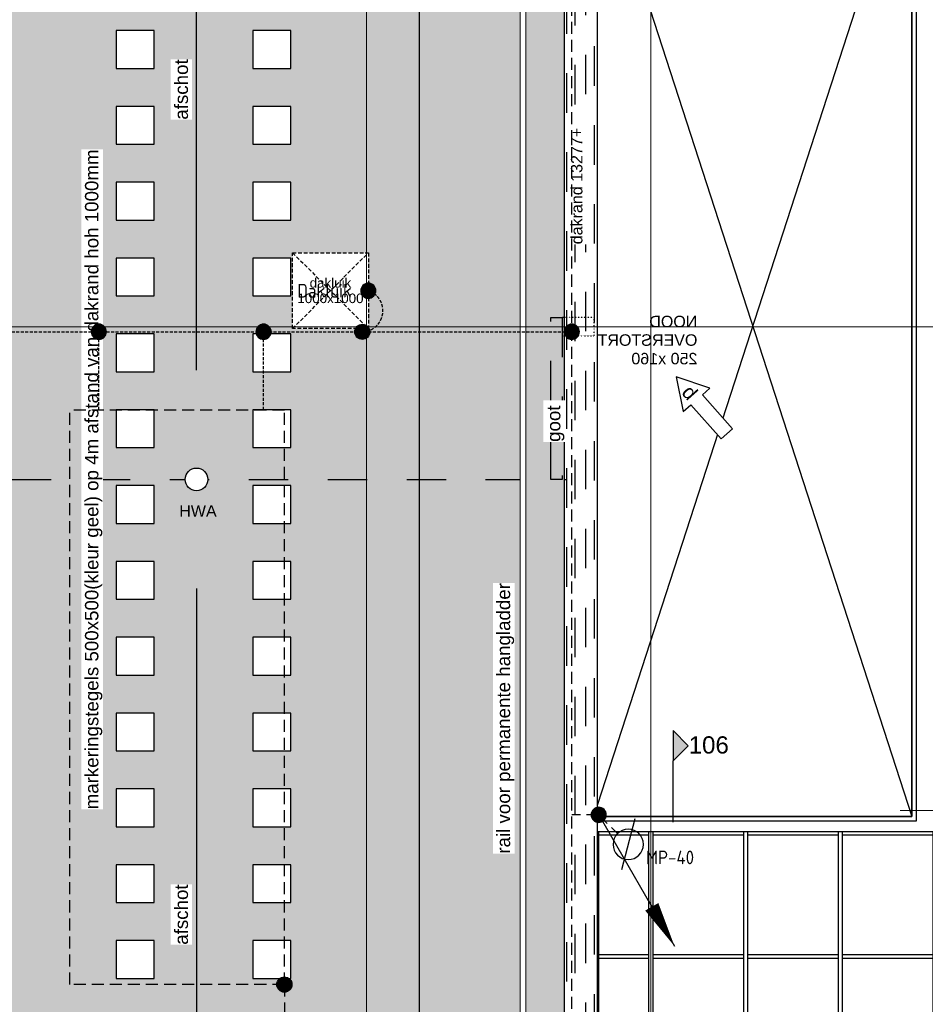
# Model space of a CAD drawing. Extents: x -38005 to 156061, y -31182 to 68140.
# Tile 18 of 48: x 12313 to 24256, y 26869 to 39853. Entities that reach past the tile are written whole.
import ezdxf
from ezdxf.enums import TextEntityAlignment as Align

# ---------------------------------------------------------------- set-up
doc = ezdxf.new("R2010")
doc.units = 0
doc.header["$LTSCALE"] = 50
doc.set_wipeout_variables(frame=1)
for name, pattern in [('HIDDEN2', [4.7625, 3.175, -1.5875]), ('STYLE_01', [0.41664, 0.20828, -0.20836]), ('STYLE_11', [5, 3.888855, -0.416718, 0.277786, -0.416641]), ('STYLE_12', [1.476378, 0.984252, -0.492126]), ('STYLE_13', [0.196838, 0.039368, -0.157471])]:
    doc.linetypes.add(name, pattern=pattern)
doc.layers.get('0').update_dxf_attribs({"linetype": 'CONTINUOUS'})
for name, color, linetype in [('AB$1A---_ATTRIB035', 8, 'CONTINUOUS'), ('AB$1A---_ATTRIB100', 8, 'CONTINUOUS'), ('AL$1A---_ALGEMEEN', 8, 'CONTINUOUS'), ('AM$1A---_ARCERING', 8, 'CONTINUOUS'), ('AT$1A---_TEKST035', 8, 'CONTINUOUS'), ('AT$1A---_TEKST100', 8, 'CONTINUOUS'), ('BOUWKUNDIG', 8, 'CONTINUOUS'), ('EL6121--', 3, 'CONTINUOUS')]:
    doc.layers.add(name, color=color, linetype=linetype)
doc.layers.add('stramienen', color=1, linetype='CONTINUOUS', lineweight=15)
doc.styles.add('Arial', font='ARIAL.TTF')
doc.styles.add('BURO-018', font='ISO.shx', dxfattribs={"height": 90})
doc.styles.add('Helvetica', font='txt')
doc.styles.add('ISO18', font='iso', dxfattribs={"height": 180})
doc.styles.get("Standard").update_dxf_attribs({"font": 'ISOCP'})

# ---------------------------------------------------------------- blocks, each defined once
blk = doc.blocks.new('E00169')
at = {"color": 0, "linetype": 'Continuous'}
blk.add_line((0, 0), (-5, -8.66), dxfattribs=at)
at = {"color": 0, "const_width": 0.5}
blk.add_lwpolyline([(-0.25, 0, 1), (0.25, 0, 1)], format="xyb", close=True, dxfattribs=at)
at = {"color": 0, "linetype": 'Continuous'}
blk.add_lwpolyline([(-5, -8.66, 0, 1, 0), (-3.5, -6.062, 1, 1, 0)], format="xyseb", dxfattribs=at)
blk.add_circle((0, 0), 0.5, dxfattribs=at)
blk = doc.blocks.new('Group-3')
at = {"layer": 'AL$1A---_ALGEMEEN', "color": 0}
for p, q in [((-36501, 865), (-32311, 13785)), ((-36501, 13785), (-32311, 865))]:
    blk.add_line(p, q, dxfattribs=at)
blk.add_lwpolyline([(-36501, 13785), (-32311, 13785), (-32311, 865), (-36501, 865)], close=True, dxfattribs=at)
blk = doc.blocks.new('drsnd pijl')
at = {"layer": 'AM$1A---_ARCERING', "linetype": 'Continuous', "lineweight": 0}
blk.add_hatch(color=256, dxfattribs=at).paths.add_polyline_path([(1005, 442), (200, 442), (0, 242), (-200, 442), (200, 442)])
at = {"layer": 'AL$1A---_ALGEMEEN', "color": 0}
blk.add_lwpolyline([(1005, 442), (200, 442), (0, 242), (-200, 442), (200, 442)], dxfattribs=at)
at = {"layer": 'AL$1A---_ALGEMEEN', "color": 0, "style": 'Arial'}
blk.add_attdef('peil', text='', height=227, rotation=90, dxfattribs=at).set_placement((170, -290), align=Align.BOTTOM_LEFT)
at = {"layer": 'AL$1A---_ALGEMEEN', "color": 0, "flags": 1}
blk.add_attdef('onderdeel', (-200, -700), '', height=227, dxfattribs=at)
blk = doc.blocks.new('Group-10')
at = {"layer": 'AL$1A---_ALGEMEEN', "color": 0}
for points in [[(-36491, 670), (-28180, 670), (-28180, 620), (-36491, 620)], [(-36491, -955), (-28180, -955), (-28180, -1005), (-36491, -1005)], [(-36491, -2580), (-28180, -2580), (-28180, -2630), (-36491, -2630)]]:
    blk.add_lwpolyline(points, close=True, dxfattribs=at)
at = {"color": 0}
for points in [[(-36491, 670), (-36441, 670), (-36441, -2630), (-36491, -2630)], [(-35776, 670), (-35726, 670), (-35726, -2630), (-35776, -2630)], [(-34526, 670), (-34476, 670), (-34476, -2630), (-34526, -2630)], [(-33276, 670), (-33226, 670), (-33226, -2630), (-33276, -2630)], [(-32026, 670), (-31976, 670), (-31976, -2630), (-32026, -2630)], [(-30776, 670), (-30726, 670), (-30726, -2630), (-30776, -2630)], [(-29526, 670), (-29476, 670), (-29476, -2630), (-29526, -2630)], [(-28230, 670), (-28180, 670), (-28180, -2630), (-28230, -2630)]]:
    blk.add_wipeout(points, dxfattribs=at).dxf.layer = 'AL$1A---_ALGEMEEN'
at = {"layer": 'AL$1A---_ALGEMEEN', "color": 0}
for points in [[(-36491, 670), (-36441, 670), (-36441, -2630), (-36491, -2630)], [(-35776, 670), (-35726, 670), (-35726, -2630), (-35776, -2630)], [(-34526, 670), (-34476, 670), (-34476, -2630), (-34526, -2630)], [(-33276, 670), (-33226, 670), (-33226, -2630), (-33276, -2630)], [(-32026, 670), (-31976, 670), (-31976, -2630), (-32026, -2630)], [(-30776, 670), (-30726, 670), (-30726, -2630), (-30776, -2630)], [(-29526, 670), (-29476, 670), (-29476, -2630), (-29526, -2630)], [(-28230, 670), (-28180, 670), (-28180, -2630), (-28230, -2630)]]:
    blk.add_lwpolyline(points, close=True, dxfattribs=at)
blk = doc.blocks.new('Group-11')
at = {"layer": 'AL$1A---_ALGEMEEN', "color": 0, "linetype": 'STYLE_01'}
blk.add_lwpolyline([(-36501, 17325), (17499, 17325), (17499, -2675), (-36501, -2675)], close=True, dxfattribs=at)
at = {"layer": 'AL$1A---_ALGEMEEN', "color": 0}
blk.add_lwpolyline([(-32311, 865), (-32311, 13785), (-36501, 13785), (-36501, 13845), (-32251, 13845), (-32251, 13785), (-32251, 805), (-36501, 805), (-36501, 865)], close=True, dxfattribs=at)
blk.add_blockref('Group-3', (0, 0), dxfattribs=at)
ref = blk.add_blockref('drsnd pijl', (-35015, 1798), dxfattribs=dict(at, xscale=-1, rotation=89.99902819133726))
ref.add_attrib('peil', '106', dxfattribs={"layer": 'AB$1A---_ATTRIB100', "height": 227.3, "rotation": 359.999, "style": 'Arial'}).set_placement((-35252, 1628), align=Align.BOTTOM_LEFT)
blk.add_blockref('Group-10', (0, 0), dxfattribs=at)
blk = doc.blocks.new('noodoverstort 420')
at = {"layer": 'AL$1A---_ALGEMEEN', "color": 0, "linetype": 'STYLE_13'}
blk.add_lwpolyline([(-400, 120), (20, 120), (20, -120), (-400, -120)], close=True, dxfattribs=at)
at = {"layer": 'AT$1A---_TEKST100', "insert": (-1763, 144), "char_height": 151.52, "attachment_point": 1, "line_spacing_factor": 0.967741, "style": 'Arial'}
blk.add_mtext('{\\C256;\\lNOOD\\POVERSTORT\\P250 x160}', dxfattribs=at)
blk = doc.blocks.new('Group-21')
at = {"color": 0, "linetype": 'STYLE_12'}
blk.add_wipeout([(-40476, 8300), (-39476, 8300), (-39476, 7300), (-40476, 7300)], dxfattribs=at).dxf.layer = 'AL$1A---_ALGEMEEN'
at = {"layer": 'AL$1A---_ALGEMEEN', "color": 0, "linetype": 'STYLE_12'}
for p, q in [((-40476, 8300), (-39476, 7300)), ((-40476, 7300), (-39476, 8300))]:
    blk.add_line(p, q, dxfattribs=at)
blk.add_lwpolyline([(-40476, 8300), (-39476, 8300), (-39476, 7300), (-40476, 7300)], close=True, dxfattribs=at)
blk = doc.blocks.new('Group-22')
at = {"layer": 'AL$1A---_ALGEMEEN', "color": 0}
blk.add_blockref('Group-21', (0, 0), dxfattribs=at)
at = {"layer": 'AT$1A---_TEKST100', "insert": (-39976, 7800), "char_height": 126.27, "attachment_point": 5, "line_spacing_factor": 0.967741, "style": 'Arial'}
blk.add_mtext('{\\C256;\\ldakluik\\P1000x1000}', dxfattribs=at)
blk = doc.blocks.new('hwa dak')
at = {"layer": 'AT$1A---_TEKST100', "insert": (19, -340), "char_height": 151.52, "attachment_point": 2, "line_spacing_factor": 0.967741, "style": 'Arial'}
blk.add_mtext('{\\C256;\\lHWA}', dxfattribs=at)
at = {"color": 0}
blk.add_wipeout([(52, 141), (55, 139), (59, 138), (62, 137), (65, 135), (69, 133), (72, 132), (75, 130), (78, 128), (81, 126), (84, 124), (87, 122), (90, 120), (93, 117), (96, 115), (99, 113), (102, 110), (104, 108), (107, 105), (110, 102), (112, 100), (114, 97), (117, 94), (119, 91), (121, 88), (123, 85), (125, 82), (127, 79), (129, 76), (131, 73), (133, 69), (135, 66), (136, 63), (138, 60), (139, 56), (140, 53), (142, 49), (143, 46), (144, 42), (145, 39), (146, 35), (147, 32), (147, 28), (148, 24), (149, 21), (149, 17), (149, 13), (150, 10), (150, 6), (150, 2), (150, -1), (150, -5), (150, -9), (149, -12), (149, -16), (149, -20), (148, -23), (148, -27), (147, -31), (146, -34), (145, -38), (144, -41), (143, -45), (142, -48), (141, -52), (139, -55), (138, -59), (137, -62), (135, -65), (133, -69), (132, -72), (130, -75), (128, -78), (126, -81), (124, -84), (122, -87), (120, -90), (117, -93), (115, -96), (113, -99), (110, -102), (108, -104), (105, -107), (102, -110), (100, -112), (97, -114), (94, -117), (91, -119), (88, -121), (85, -123), (82, -125), (79, -127), (76, -129), (73, -131), (69, -133), (66, -135), (63, -136), (60, -138), (56, -139), (53, -140), (49, -142), (46, -143), (42, -144), (39, -145), (35, -146), (32, -147), (28, -147), (24, -148), (21, -149), (17, -149), (13, -149), (10, -150), (6, -150), (2, -150), (-1, -150), (-5, -150), (-9, -150), (-12, -149), (-16, -149), (-20, -149), (-23, -148), (-27, -148), (-31, -147), (-34, -146), (-38, -145), (-41, -144), (-45, -143), (-48, -142), (-52, -141), (-55, -139), (-59, -138), (-62, -137), (-65, -135), (-69, -133), (-72, -132), (-75, -130), (-78, -128), (-81, -126), (-84, -124), (-87, -122), (-90, -120), (-93, -117), (-96, -115), (-99, -113), (-102, -110), (-104, -108), (-107, -105), (-110, -102), (-112, -100), (-114, -97), (-117, -94), (-119, -91), (-121, -88), (-123, -85), (-125, -82), (-127, -79), (-129, -76), (-131, -73), (-133, -69), (-135, -66), (-136, -63), (-138, -60), (-139, -56), (-140, -53), (-142, -49), (-143, -46), (-144, -42), (-145, -39), (-146, -35), (-147, -32), (-147, -28), (-148, -24), (-149, -21), (-149, -17), (-149, -13), (-150, -10), (-150, -6), (-150, -2), (-150, 1), (-150, 5), (-150, 9), (-149, 12), (-149, 16), (-149, 20), (-148, 23), (-148, 27), (-147, 31), (-146, 34), (-145, 38), (-144, 41), (-143, 45), (-142, 48), (-141, 52), (-139, 55), (-138, 59), (-137, 62), (-135, 65), (-133, 69), (-132, 72), (-130, 75), (-128, 78), (-126, 81), (-124, 84), (-122, 87), (-120, 90), (-117, 93), (-115, 96), (-113, 99), (-110, 102), (-108, 104), (-105, 107), (-102, 110), (-100, 112), (-97, 114), (-94, 117), (-91, 119), (-88, 121), (-85, 123), (-82, 125), (-79, 127), (-76, 129), (-73, 131), (-69, 133), (-66, 135), (-63, 136), (-60, 138), (-56, 139), (-53, 140), (-49, 142), (-46, 143), (-42, 144), (-39, 145), (-35, 146), (-32, 147), (-28, 147), (-24, 148), (-21, 149), (-17, 149), (-13, 149), (-10, 150), (-6, 150), (-2, 150), (1, 150), (5, 150), (9, 150), (12, 149), (16, 149), (20, 149), (23, 148), (27, 148), (31, 147), (34, 146), (38, 145), (41, 144), (45, 143), (48, 142)], dxfattribs=at).dxf.layer = 'AL$1A---_ALGEMEEN'
at = {"layer": 'AL$1A---_ALGEMEEN', "color": 0}
blk.add_circle((0, 0), 150, dxfattribs=at)
blk = doc.blocks.new('tegel 500x500')
at = {"color": 0}
blk.add_wipeout([(-250, 250), (250, 250), (250, -250), (-250, -250)], dxfattribs=at).dxf.layer = 'AL$1A---_ALGEMEEN'
at = {"layer": 'AL$1A---_ALGEMEEN', "color": 0}
blk.add_lwpolyline([(-250, 250), (250, 250), (250, -250), (-250, -250)], close=True, dxfattribs=at)
blk = doc.blocks.new('wijz. pijl 01')
at = {"color": 0}
blk.add_wipeout([(1005, 102), (1005, -102), (405, -102), (405, -234), (0, 0), (405, 234), (405, 102)], dxfattribs=at).dxf.layer = 'AL$1A---_ALGEMEEN'
at = {"layer": 'AL$1A---_ALGEMEEN', "color": 0}
blk.add_lwpolyline([(1005, 102), (1005, -102), (405, -102), (405, -234), (0, 0), (405, 234), (405, 102)], close=True, dxfattribs=at)
at = {"layer": 'AL$1A---_ALGEMEEN', "color": 0, "style": 'Helvetica'}
blk.add_attdef('datum', text='', height=190, dxfattribs=at).set_placement((274, 1), align=Align.MIDDLE_CENTER)
blk = doc.blocks.new('200254 W 213 09-03-2007')
at = {"layer": 'AM$1A---_ARCERING', "linetype": 'Continuous', "lineweight": 0}
blk.add_hatch(color=9, dxfattribs=at).paths.add_polyline_path([(20519.87, 3945.85), (20519.87, 3526.05), (20168.06, 3525.49), (19424.07, 3526.05), (19424.07, 3945.85), (19233.75, 3945.85), (19233.75, 3346.25), (18987.13, 3346.24), (18987.13, 3267.64), (18955.33, 3267.64), (18955.33, 3009.54), (19478.27, 3068.27), (19479.08, 3061.62), (19565.7, 3071.35), (19564.89, 3078), (19997.73, 3126.6), (19997.29, 3130.53), (20095.18, 3141.59), (20095.64, 3137.6), (20528.41, 3186.2), (20529.15, 3179.54), (20615.71, 3189.27), (20614.96, 3195.92), (21016.33, 3240.99), (21016.33, 3945.85), (20717.81, 3945.85), (20717.81, 3736.65), (20608.05, 3736.65), (20608.05, 3945.85)])
at = {"layer": 'AL$1A---_ALGEMEEN', "xscale": 0.02, "yscale": 0.02, "zscale": 0.02}
blk.add_blockref('Group-11', (20161.97, 3587.45), dxfattribs=at)
blk.add_wipeout([(19987.91, 3534.85), (19987.91, 3526.05), (19424.07, 3526.05), (19424.07, 3945.85), (19233.75, 3945.85), (19233.75, 3346.25), (19225.85, 3346.25), (19225.85, 3346.24), (18987.13, 3346.24), (18987.13, 3267.64), (18955.33, 3267.64), (18955.33, 3009.54), (19478.43, 3068.3), (19479.17, 3061.63), (19565.7, 3071.35), (19564.95, 3078.01), (19987.91, 3125.5), (19987.91, 3116.65), (19574.68, 3070.24), (19575.51, 3062.78), (19555.21, 3060.5), (19555.61, 3056.93), (19492.19, 3049.81), (19491.79, 3053.38), (19471.5, 3051.1), (19470.64, 3058.56), (18946.53, 2999.7), (18946.53, 3276.44), (18978.33, 3276.44), (18978.33, 3355.04), (19224.95, 3355.04), (19224.95, 3954.65), (19432.87, 3954.65), (19432.87, 3534.85)]).dxf.layer = 'AL$1A---_ALGEMEEN'
at = {"layer": 'AL$1A---_ALGEMEEN', "linetype": 'STYLE_01'}
for p, q in [((19431.97, 3953.75), (19431.97, 3534.07)), ((19429.71, 3951.49), (19429.71, 3531.81)), ((19426.93, 3948.83), (19426.93, 3529.03)), ((19424.71, 3946.6), (19424.71, 3526.81)), ((19236.73, 3693.67), (19424.71, 3693.67))]:
    blk.add_line(p, q, dxfattribs=at)
at = {"layer": 'AL$1A---_ALGEMEEN'}
for p, q in [((19327.12, 3722.45), (19327.12, 3937.7)), ((19327.12, 3664.9), (19327.12, 3495.7))]:
    blk.add_line(p, q, dxfattribs=at)
at = {"layer": 'AL$1A---_ALGEMEEN', "flags": 128}
for points in [[(20511.07, 3534.85), (19432.87, 3534.85), (19432.87, 3954.65), (19224.95, 3954.65), (19224.95, 3355.04), (18978.33, 3355.04), (18978.33, 3276.44), (18946.53, 3276.44), (18946.53, 2999.7), (19470.64, 3058.56), (19471.5, 3051.1), (19491.79, 3053.38), (19492.19, 3049.81), (19555.61, 3056.93), (19555.21, 3060.5), (19575.51, 3062.78), (19574.68, 3070.24), (20007.46, 3118.85)], [(19997.73, 3126.6), (19564.95, 3078.01), (19565.7, 3071.35), (19479.17, 3061.63), (19478.43, 3068.3), (18955.33, 3009.54), (18955.33, 3267.64), (18987.13, 3267.64), (18987.13, 3346.24), (19225.85, 3346.24), (19225.85, 3346.25), (19233.75, 3346.25), (19233.75, 3945.85), (19424.07, 3945.85), (19424.07, 3526.05), (20511.07, 3526.05)]]:
    blk.add_lwpolyline(points, dxfattribs=at)
at = {"layer": 'AL$1A---_ALGEMEEN', "linetype": 'STYLE_01'}
blk.add_lwpolyline([(19420.57, 3736.35), (19423.57, 3736.35), (19423.57, 3693.67), (19420.57, 3693.67)], close=True, dxfattribs=at)
at = {"layer": 'AL$1A---_ALGEMEEN'}
for points in [[(19327.12, 3722.45), (19324.98, 3730.44), (19329.26, 3730.44)], [(19327.12, 3664.9), (19329.26, 3656.9), (19324.98, 3656.9)]]:
    blk.add_solid(points, dxfattribs=at)
at = {"layer": 'AL$1A---_ALGEMEEN', "xscale": -0.02, "yscale": 0.02, "zscale": 0.02}
blk.add_blockref('noodoverstort 420', (19423.97, 3733.95), dxfattribs=at)
at = {"layer": 'AL$1A---_ALGEMEEN', "xscale": 0.02, "yscale": 0.02, "zscale": 0.02}
blk.add_blockref('Group-22', (20161.97, 3587.45), dxfattribs=at)
blk.add_wipeout([(19411.03, 3594.96), (19411.03, 3666.32), (19405.35, 3666.32), (19405.35, 3594.96)]).dxf.layer = 'AL$1A---_ALGEMEEN'
at = {"layer": 'AL$1A---_ALGEMEEN'}
blk.add_lwpolyline([(20557.97, 3487.95), (19385.97, 3487.95), (19385.97, 3907.75), (19271.95, 3907.75), (19271.95, 3307.75), (19025.23, 3307.75), (19025.23, 3280.7), (18993.13, 3280.7), (18993.13, 3048.07), (20978.25, 3275.06), (20978.25, 3907.75), (20759.97, 3907.75), (20760.09, 3702.45), (20557.97, 3702.45)], close=True, dxfattribs=at)
at = {"layer": 'stramienen', "linetype": 'STYLE_11', "ltscale": 50}
blk.add_line((19371.95, 2695.43), (19371.95, 4240.03), dxfattribs=at)
at = {"layer": 'AT$1A---_TEKST035', "insert": (19406.31, 3594.96), "char_height": 3.5356, "attachment_point": 1, "rotation": 90, "line_spacing_factor": 0.967741, "style": 'Arial'}
blk.add_mtext('{\\C256;\\lrail voor permanente hangladder}', dxfattribs=at)
at = {"layer": 'AL$1A---_ALGEMEEN', "xscale": -0.02, "yscale": 0.02, "zscale": 0.02, "rotation": 90}
for p in [(19310.93, 3807.05), (19346.97, 3807.05), (19310.93, 3787.05), (19346.97, 3787.05), (19310.93, 3767.05), (19346.97, 3767.05), (19310.93, 3747.05), (19346.97, 3747.05), (19310.93, 3727.05), (19346.97, 3727.05), (19310.93, 3707.05), (19346.97, 3707.05), (19310.93, 3687.05), (19346.97, 3687.05), (19310.93, 3667.05), (19346.97, 3667.05), (19310.93, 3647.05), (19346.97, 3647.05), (19310.93, 3627.05), (19346.97, 3627.05), (19310.93, 3607.05), (19346.97, 3607.05), (19310.93, 3587.05), (19346.97, 3587.05), (19310.93, 3567.05), (19346.97, 3567.05)]:
    blk.add_blockref('tegel 500x500', p, dxfattribs=at)
at = {"layer": 'AL$1A---_ALGEMEEN', "xscale": 0.02, "yscale": 0.02, "zscale": 0.02}
blk.add_blockref('hwa dak', (19327.12, 3693.67), dxfattribs=at)
for points in [[(19325.97, 3788.54), (19325.97, 3804.45), (19320.29, 3804.45), (19320.29, 3788.54)], [(19424.27, 3703.56), (19424.27, 3714.52), (19418.59, 3714.52), (19418.59, 3703.56)], [(19325.97, 3570.94), (19325.97, 3586.85), (19320.29, 3586.85), (19320.29, 3570.94)]]:
    blk.add_wipeout(points).dxf.layer = 'AL$1A---_ALGEMEEN'
at = {"linetype": 'Continuous'}
blk.add_wipeout([(19302.42, 3606.65), (19302.42, 3780.69), (19296.74, 3780.69), (19296.74, 3606.65)], dxfattribs=at).dxf.layer = 'AL$1A---_ALGEMEEN'
at = {"layer": 'AT$1A---_TEKST035', "char_height": 3.5356, "rotation": 90, "line_spacing_factor": 0.967741, "style": 'Arial'}
for s, insert, attachment_point in [('{\\C256;\\lafschot}', (19323.13, 3796.5), 5), ('{\\C256;\\lmarkeringstegels 500x500(kleur geel) op 4m afstand van dakrand hoh 1000mm}', (19297.7, 3606.65), 1), ('{\\C256;\\lgoot }', (19419.55, 3703.56), 1), ('{\\C256;\\lafschot}', (19323.13, 3578.9), 5)]:
    blk.add_mtext(s, dxfattribs=dict(at, insert=insert, attachment_point=attachment_point))
at = {"lineweight": 15}
blk.add_wipeout([(19413.97, 3930.95), (19412.45, 3930.95), (19412.45, 3521.95), (19412.48, 3521.23), (19412.49, 3521.2), (19412.49, 3521.16), (19412.49, 3521.13), (19412.5, 3521.1), (19412.5, 3521.07), (19412.5, 3521.04), (19412.51, 3521.01), (19412.51, 3520.98), (19412.52, 3520.95), (19412.52, 3520.91), (19412.53, 3520.88), (19412.53, 3520.85), (19412.53, 3520.82), (19412.54, 3520.79), (19412.54, 3520.76), (19412.55, 3520.73), (19412.55, 3520.7), (19412.56, 3520.67), (19412.57, 3520.64), (19412.57, 3520.6), (19412.58, 3520.57), (19412.58, 3520.54), (19412.59, 3520.51), (19412.6, 3520.48), (19412.6, 3520.45), (19412.61, 3520.42), (19412.61, 3520.39), (19412.62, 3520.36), (19412.63, 3520.33), (19412.64, 3520.3), (19412.64, 3520.27), (19412.65, 3520.24), (19412.66, 3520.2), (19412.66, 3520.17), (19412.67, 3520.14), (19412.68, 3520.11), (19412.69, 3520.08), (19412.7, 3520.05), (19412.7, 3520.02), (19412.71, 3519.99), (19412.72, 3519.96), (19412.73, 3519.93), (19412.74, 3519.9), (19412.75, 3519.87), (19412.76, 3519.84), (19412.77, 3519.81), (19412.77, 3519.78), (19412.78, 3519.75), (19412.79, 3519.72), (19412.8, 3519.69), (19412.81, 3519.66), (19412.82, 3519.63), (19412.83, 3519.6), (19412.84, 3519.57), (19412.85, 3519.54), (19412.86, 3519.51), (19412.87, 3519.48), (19412.89, 3519.45), (19412.9, 3519.42), (19412.91, 3519.39), (19412.92, 3519.36), (19412.93, 3519.34), (19412.94, 3519.31), (19412.95, 3519.28), (19412.96, 3519.25), (19412.98, 3519.22), (19412.99, 3519.19), (19413, 3519.16), (19413.01, 3519.13), (19413.02, 3519.1), (19413.04, 3519.07), (19413.05, 3519.04), (19413.06, 3519.02), (19413.07, 3518.99), (19413.09, 3518.96), (19413.1, 3518.93), (19413.11, 3518.9), (19413.13, 3518.87), (19413.14, 3518.84), (19413.15, 3518.82), (19413.17, 3518.79), (19413.18, 3518.76), (19413.19, 3518.73), (19413.21, 3518.7), (19413.22, 3518.67), (19413.24, 3518.65), (19413.25, 3518.62), (19413.27, 3518.59), (19413.28, 3518.56), (19413.3, 3518.54), (19413.31, 3518.51), (19413.33, 3518.48), (19413.34, 3518.45), (19413.36, 3518.42), (19413.37, 3518.4), (19413.39, 3518.37), (19413.4, 3518.34), (19413.42, 3518.32), (19413.43, 3518.29), (19413.45, 3518.26), (19413.47, 3518.23), (19413.48, 3518.21), (19413.5, 3518.18), (19413.51, 3518.15), (19413.53, 3518.13), (19413.55, 3518.1), (19413.56, 3518.07), (19413.58, 3518.05), (19413.6, 3518.02), (19413.62, 3517.99), (19413.63, 3517.97), (19413.65, 3517.94), (19413.67, 3517.92), (19413.68, 3517.89), (19413.7, 3517.86), (19413.72, 3517.84), (19413.74, 3517.81), (19413.76, 3517.79), (19413.77, 3517.76), (19413.79, 3517.73), (19413.81, 3517.71), (19413.83, 3517.68), (19413.85, 3517.66), (19413.87, 3517.63), (19413.89, 3517.61), (19413.9, 3517.58), (19413.92, 3517.56), (19413.94, 3517.53), (19413.96, 3517.51), (19413.98, 3517.48), (19414, 3517.46), (19414.02, 3517.43), (19414.04, 3517.41), (19414.06, 3517.38), (19414.08, 3517.36), (19414.1, 3517.34), (19414.12, 3517.31), (19414.14, 3517.29), (19414.16, 3517.26), (19414.18, 3517.24), (19414.2, 3517.22), (19414.22, 3517.19), (19414.24, 3517.17), (19414.26, 3517.15), (19414.28, 3517.12), (19414.31, 3517.1), (19414.33, 3517.08), (19414.35, 3517.05), (19414.37, 3517.03), (19414.39, 3517.01), (19414.41, 3516.98), (19414.43, 3516.96), (19414.46, 3516.94), (19414.48, 3516.91), (19414.5, 3516.89), (19414.52, 3516.87), (19414.54, 3516.85), (19414.57, 3516.83), (19414.59, 3516.8), (19414.61, 3516.78), (19414.63, 3516.76), (19414.66, 3516.74), (19414.68, 3516.72), (19414.7, 3516.69), (19414.72, 3516.67), (19414.75, 3516.65), (19414.77, 3516.63), (19414.79, 3516.61), (19414.82, 3516.59), (19414.84, 3516.57), (19414.86, 3516.55), (19414.89, 3516.52), (19414.91, 3516.5), (19414.93, 3516.48), (19414.96, 3516.46), (19414.98, 3516.44), (19415.01, 3516.42), (19415.03, 3516.4), (19415.05, 3516.38), (19415.08, 3516.36), (19415.1, 3516.34), (19415.13, 3516.32), (19415.15, 3516.3), (19415.18, 3516.28), (19415.2, 3516.26), (19415.23, 3516.24), (19415.25, 3516.23), (19415.28, 3516.21), (19415.3, 3516.19), (19415.33, 3516.17), (19415.35, 3516.15), (19415.38, 3516.13), (19415.4, 3516.11), (19415.43, 3516.09), (19415.45, 3516.08), (19415.48, 3516.06), (19415.5, 3516.04), (19415.53, 3516.02), (19415.56, 3516), (19415.58, 3515.99), (19415.61, 3515.97), (19415.63, 3515.95), (19415.66, 3515.93), (19415.69, 3515.92), (19415.71, 3515.9), (19415.74, 3515.88), (19415.77, 3515.86), (19415.79, 3515.85), (19415.82, 3515.83), (19415.85, 3515.81), (19415.87, 3515.8), (19415.9, 3515.78), (19415.93, 3515.76), (19415.95, 3515.75), (19415.98, 3515.73), (19416.01, 3515.72), (19416.03, 3515.7), (19416.06, 3515.69), (19416.09, 3515.67), (19416.12, 3515.65), (19416.14, 3515.64), (19416.17, 3515.62), (19416.2, 3515.61), (19416.23, 3515.59), (19416.25, 3515.58), (19416.28, 3515.56), (19416.31, 3515.55), (19416.34, 3515.53), (19416.37, 3515.52), (19416.39, 3515.51), (19416.42, 3515.49), (19416.45, 3515.48), (19416.48, 3515.46), (19416.51, 3515.45), (19416.54, 3515.44), (19416.56, 3515.42), (19416.59, 3515.41), (19416.62, 3515.4), (19416.65, 3515.38), (19416.68, 3515.37), (19416.71, 3515.36), (19416.74, 3515.35), (19416.76, 3515.33), (19416.79, 3515.32), (19416.82, 3515.31), (19416.85, 3515.3), (19416.88, 3515.28), (19416.91, 3515.27), (19416.94, 3515.26), (19416.97, 3515.25), (19417, 3515.24), (19417.03, 3515.22), (19417.05, 3515.21), (19417.08, 3515.2), (19417.11, 3515.19), (19417.14, 3515.18), (19419.03, 3514.48), (20523.97, 3514.43), (20524.69, 3514.46), (20524.72, 3514.46), (20524.75, 3514.47), (20524.78, 3514.47), (20524.81, 3514.47), (20524.84, 3514.48), (20524.88, 3514.48), (20524.91, 3514.48), (20524.94, 3514.49), (20524.97, 3514.49), (20525, 3514.5), (20525.03, 3514.5), (20525.06, 3514.51), (20525.09, 3514.51), (20525.12, 3514.52), (20525.16, 3514.52), (20525.19, 3514.53), (20525.22, 3514.53), (20525.25, 3514.54), (20525.28, 3514.54), (20525.31, 3514.55), (20525.34, 3514.55), (20525.37, 3514.56), (20525.4, 3514.57), (20525.43, 3514.57), (20525.46, 3514.58), (20525.5, 3514.58), (20525.53, 3514.59), (20525.56, 3514.6), (20525.59, 3514.6), (20525.62, 3514.61), (20525.65, 3514.62), (20525.68, 3514.63), (20525.71, 3514.63), (20525.74, 3514.64), (20525.77, 3514.65), (20525.8, 3514.66), (20525.83, 3514.66), (20525.86, 3514.67), (20525.89, 3514.68), (20525.92, 3514.69), (20525.95, 3514.7), (20525.98, 3514.71), (20526.01, 3514.71), (20526.04, 3514.72), (20526.07, 3514.73), (20526.1, 3514.74), (20526.13, 3514.75), (20526.16, 3514.76), (20526.19, 3514.77), (20526.22, 3514.78), (20526.25, 3514.79), (20526.28, 3514.8), (20526.31, 3514.81), (20526.34, 3514.82), (20526.37, 3514.83), (20526.4, 3514.84), (20526.43, 3514.85), (20526.46, 3514.86), (20526.49, 3514.87), (20526.52, 3514.88), (20526.55, 3514.89), (20526.58, 3514.91), (20526.61, 3514.92), (20526.64, 3514.93), (20526.67, 3514.94), (20526.7, 3514.95), (20526.73, 3514.96), (20526.75, 3514.98), (20526.78, 3514.99), (20526.81, 3515), (20526.84, 3515.01), (20526.87, 3515.03), (20526.9, 3515.04), (20526.93, 3515.05), (20526.96, 3515.06), (20526.98, 3515.08), (20527.01, 3515.09), (20527.04, 3515.1), (20527.07, 3515.12), (20527.1, 3515.13), (20527.13, 3515.14), (20527.16, 3515.16), (20527.18, 3515.17), (20527.21, 3515.18), (20527.24, 3515.2), (20527.27, 3515.21), (20527.3, 3515.23), (20527.32, 3515.24), (20527.35, 3515.26), (20527.38, 3515.27), (20527.41, 3515.29), (20527.43, 3515.3), (20527.46, 3515.32), (20527.49, 3515.33), (20527.52, 3515.35), (20527.54, 3515.36), (20527.57, 3515.38), (20527.6, 3515.39), (20527.63, 3515.41), (20527.65, 3515.43), (20527.68, 3515.44), (20527.71, 3515.46), (20527.73, 3515.47), (20527.76, 3515.49), (20527.79, 3515.51), (20527.81, 3515.52), (20527.84, 3515.54), (20527.87, 3515.56), (20527.89, 3515.57), (20527.92, 3515.59), (20527.95, 3515.61), (20527.97, 3515.63), (20528, 3515.64), (20528.03, 3515.66), (20528.05, 3515.68), (20528.08, 3515.7), (20528.1, 3515.71), (20528.13, 3515.73), (20528.15, 3515.75), (20528.18, 3515.77), (20528.21, 3515.79), (20528.23, 3515.81), (20528.26, 3515.82), (20528.28, 3515.84), (20528.31, 3515.86), (20528.33, 3515.88), (20528.36, 3515.9), (20528.38, 3515.92), (20528.41, 3515.94), (20528.43, 3515.96), (20528.46, 3515.98), (20528.48, 3516), (20528.51, 3516.02), (20528.53, 3516.04), (20528.55, 3516.06), (20528.58, 3516.08), (20528.6, 3516.1), (20528.63, 3516.12), (20528.65, 3516.14), (20528.67, 3516.16), (20528.7, 3516.18), (20528.72, 3516.2), (20528.75, 3516.22), (20528.77, 3516.24), (20528.79, 3516.26), (20528.82, 3516.28), (20528.84, 3516.3), (20528.86, 3516.32), (20528.89, 3516.35), (20528.91, 3516.37), (20528.93, 3516.39), (20528.95, 3516.41), (20528.98, 3516.43), (20529, 3516.45), (20529.02, 3516.48), (20529.04, 3516.5), (20529.07, 3516.52), (20529.09, 3516.54), (20529.11, 3516.56), (20529.13, 3516.59), (20529.16, 3516.61), (20529.18, 3516.63), (20529.2, 3516.65), (20529.22, 3516.68), (20529.24, 3516.7), (20529.26, 3516.72), (20529.28, 3516.75), (20529.31, 3516.77), (20529.33, 3516.79), (20529.35, 3516.82), (20529.37, 3516.84), (20529.39, 3516.86), (20529.41, 3516.89), (20529.43, 3516.91), (20529.45, 3516.93), (20529.47, 3516.96), (20529.49, 3516.98), (20529.51, 3517.01), (20529.53, 3517.03), (20529.55, 3517.06), (20529.57, 3517.08), (20529.59, 3517.1), (20529.61, 3517.13), (20529.63, 3517.15), (20529.65, 3517.18), (20529.67, 3517.2), (20529.69, 3517.23), (20529.71, 3517.25), (20529.73, 3517.28), (20529.75, 3517.3), (20529.77, 3517.33), (20529.78, 3517.35), (20529.8, 3517.38), (20529.82, 3517.4), (20529.84, 3517.43), (20529.86, 3517.46), (20529.88, 3517.48), (20529.89, 3517.51), (20529.91, 3517.53), (20529.93, 3517.56), (20529.95, 3517.58), (20529.96, 3517.61), (20529.98, 3517.64), (20530, 3517.66), (20530.02, 3517.69), (20530.03, 3517.72), (20530.05, 3517.74), (20530.07, 3517.77), (20530.08, 3517.8), (20530.1, 3517.82), (20530.12, 3517.85), (20530.13, 3517.88), (20530.15, 3517.9), (20530.17, 3517.93), (20530.18, 3517.96), (20530.2, 3517.98), (20530.21, 3518.01), (20530.23, 3518.04), (20530.25, 3518.07), (20530.26, 3518.09), (20530.28, 3518.12), (20530.29, 3518.15), (20530.31, 3518.18), (20530.32, 3518.2), (20530.34, 3518.23), (20530.35, 3518.26), (20530.37, 3518.29), (20530.38, 3518.31), (20530.39, 3518.34), (20530.41, 3518.37), (20530.42, 3518.4), (20530.44, 3518.43), (20530.45, 3518.45), (20530.46, 3518.48), (20530.48, 3518.51), (20530.49, 3518.54), (20530.5, 3518.57), (20530.52, 3518.6), (20530.53, 3518.63), (20530.54, 3518.65), (20530.56, 3518.68), (20530.57, 3518.71), (20530.58, 3518.74), (20530.59, 3518.77), (20530.61, 3518.8), (20530.62, 3518.83), (20530.63, 3518.86), (20530.64, 3518.88), (20530.65, 3518.91), (20530.67, 3518.94), (20530.68, 3518.97), (20530.69, 3519), (20530.7, 3519.03), (20530.71, 3519.06), (20530.72, 3519.09), (20530.73, 3519.12), (20531.43, 3521.01), (20531.49, 3925.03), (20529.97, 3925.03), (20529.97, 3521.95), (20529.97, 3521.91), (20529.97, 3521.87), (20529.97, 3521.83), (20529.97, 3521.8), (20529.97, 3521.76), (20529.97, 3521.72), (20529.96, 3521.69), (20529.96, 3521.65), (20529.96, 3521.61), (20529.96, 3521.58), (20529.96, 3521.54), (20529.95, 3521.5), (20529.95, 3521.47), (20529.95, 3521.43), (20529.94, 3521.39), (20529.94, 3521.36), (20529.94, 3521.32), (20529.93, 3521.28), (20529.93, 3521.25), (20529.92, 3521.21), (20529.92, 3521.17), (20529.91, 3521.14), (20529.91, 3521.1), (20529.9, 3521.06), (20529.9, 3521.03), (20529.89, 3520.99), (20529.89, 3520.96), (20529.88, 3520.92), (20529.87, 3520.88), (20529.87, 3520.85), (20529.86, 3520.81), (20529.85, 3520.77), (20529.85, 3520.74), (20529.84, 3520.7), (20529.83, 3520.67), (20529.82, 3520.63), (20529.82, 3520.59), (20529.81, 3520.56), (20529.8, 3520.52), (20529.79, 3520.49), (20529.78, 3520.45), (20529.77, 3520.42), (20529.76, 3520.38), (20529.75, 3520.35), (20529.74, 3520.31), (20529.73, 3520.27), (20529.72, 3520.24), (20529.71, 3520.2), (20529.7, 3520.17), (20529.69, 3520.13), (20529.68, 3520.1), (20529.67, 3520.06), (20529.65, 3520.03), (20529.64, 3519.99), (20529.63, 3519.96), (20529.62, 3519.92), (20529.61, 3519.89), (20529.59, 3519.85), (20529.58, 3519.82), (20529.57, 3519.79), (20529.55, 3519.75), (20529.54, 3519.72), (20529.53, 3519.68), (20529.51, 3519.65), (20529.5, 3519.62), (20529.48, 3519.58), (20529.47, 3519.55), (20529.45, 3519.51), (20529.44, 3519.48), (20529.42, 3519.45), (20529.41, 3519.41), (20529.39, 3519.38), (20529.38, 3519.35), (20529.36, 3519.31), (20529.35, 3519.28), (20529.33, 3519.25), (20529.31, 3519.21), (20529.3, 3519.18), (20529.28, 3519.15), (20529.26, 3519.12), (20529.24, 3519.08), (20529.23, 3519.05), (20529.21, 3519.02), (20529.19, 3518.99), (20529.17, 3518.96), (20529.15, 3518.92), (20529.13, 3518.89), (20529.12, 3518.86), (20529.1, 3518.83), (20529.08, 3518.8), (20529.06, 3518.77), (20529.04, 3518.74), (20529.02, 3518.7), (20529, 3518.67), (20528.98, 3518.64), (20528.96, 3518.61), (20528.94, 3518.58), (20528.92, 3518.55), (20528.9, 3518.52), (20528.87, 3518.49), (20528.85, 3518.46), (20528.83, 3518.43), (20528.81, 3518.4), (20528.79, 3518.37), (20528.77, 3518.34), (20528.74, 3518.31), (20528.72, 3518.28), (20528.7, 3518.25), (20528.68, 3518.23), (20528.65, 3518.2), (20528.63, 3518.17), (20528.61, 3518.14), (20528.58, 3518.11), (20528.56, 3518.08), (20528.54, 3518.05), (20528.51, 3518.03), (20528.49, 3518), (20528.46, 3517.97), (20528.44, 3517.94), (20528.41, 3517.92), (20528.39, 3517.89), (20528.37, 3517.86), (20528.34, 3517.83), (20528.31, 3517.81), (20528.29, 3517.78), (20528.26, 3517.76), (20528.24, 3517.73), (20528.21, 3517.7), (20528.19, 3517.68), (20528.16, 3517.65), (20528.13, 3517.63), (20528.11, 3517.6), (20528.08, 3517.57), (20528.05, 3517.55), (20528.03, 3517.52), (20528, 3517.5), (20527.97, 3517.48), (20527.94, 3517.45), (20527.92, 3517.43), (20527.89, 3517.4), (20527.86, 3517.38), (20527.83, 3517.35), (20527.8, 3517.33), (20527.78, 3517.31), (20527.75, 3517.28), (20527.72, 3517.26), (20527.69, 3517.24), (20527.66, 3517.22), (20527.63, 3517.19), (20527.6, 3517.17), (20527.57, 3517.15), (20527.54, 3517.13), (20527.51, 3517.1), (20527.48, 3517.08), (20527.45, 3517.06), (20527.42, 3517.04), (20527.39, 3517.02), (20527.36, 3517), (20527.33, 3516.98), (20527.3, 3516.96), (20527.27, 3516.94), (20527.24, 3516.92), (20527.21, 3516.9), (20527.18, 3516.88), (20527.15, 3516.86), (20527.12, 3516.84), (20527.09, 3516.82), (20527.05, 3516.8), (20527.02, 3516.78), (20526.99, 3516.76), (20526.96, 3516.74), (20526.93, 3516.72), (20526.89, 3516.71), (20526.86, 3516.69), (20526.83, 3516.67), (20526.8, 3516.65), (20526.77, 3516.64), (20526.73, 3516.62), (20526.7, 3516.6), (20526.67, 3516.59), (20526.63, 3516.57), (20526.6, 3516.55), (20526.57, 3516.54), (20526.53, 3516.52), (20526.5, 3516.51), (20526.47, 3516.49), (20526.43, 3516.48), (20526.4, 3516.46), (20526.37, 3516.45), (20526.33, 3516.43), (20526.3, 3516.42), (20526.27, 3516.4), (20526.23, 3516.39), (20526.2, 3516.37), (20526.16, 3516.36), (20526.13, 3516.35), (20526.09, 3516.33), (20526.06, 3516.32), (20526.03, 3516.31), (20525.99, 3516.3), (20525.96, 3516.28), (20525.92, 3516.27), (20525.89, 3516.26), (20525.85, 3516.25), (20525.82, 3516.24), (20525.78, 3516.23), (20525.75, 3516.21), (20525.71, 3516.2), (20525.68, 3516.19), (20525.64, 3516.18), (20525.6, 3516.17), (20525.57, 3516.16), (20525.53, 3516.15), (20525.5, 3516.14), (20525.46, 3516.13), (20525.43, 3516.13), (20525.39, 3516.12), (20525.36, 3516.11), (20525.32, 3516.1), (20525.28, 3516.09), (20525.25, 3516.08), (20525.21, 3516.08), (20525.18, 3516.07), (20525.14, 3516.06), (20525.1, 3516.05), (20525.07, 3516.05), (20525.03, 3516.04), (20525, 3516.03), (20524.96, 3516.03), (20524.92, 3516.02), (20524.89, 3516.02), (20524.85, 3516.01), (20524.81, 3516.01), (20524.78, 3516), (20524.74, 3516), (20524.7, 3515.99), (20524.67, 3515.99), (20524.63, 3515.98), (20524.59, 3515.98), (20524.56, 3515.97), (20524.52, 3515.97), (20524.48, 3515.97), (20524.45, 3515.96), (20524.41, 3515.96), (20524.37, 3515.96), (20524.34, 3515.96), (20524.3, 3515.95), (20524.26, 3515.95), (20524.23, 3515.95), (20524.19, 3515.95), (20524.15, 3515.95), (20524.12, 3515.95), (20524.08, 3515.95), (20524.04, 3515.95), (20524.01, 3515.95), (20523.97, 3515.95), (19971.97, 3515.95), (19419.97, 3515.95), (19419.93, 3515.95), (19419.9, 3515.95), (19419.86, 3515.95), (19419.82, 3515.95), (19419.79, 3515.95), (19419.75, 3515.95), (19419.71, 3515.95), (19419.67, 3515.95), (19419.64, 3515.95), (19419.6, 3515.96), (19419.56, 3515.96), (19419.53, 3515.96), (19419.49, 3515.96), (19419.45, 3515.97), (19419.42, 3515.97), (19419.38, 3515.97), (19419.34, 3515.98), (19419.31, 3515.98), (19419.27, 3515.99), (19419.23, 3515.99), (19419.2, 3516), (19419.16, 3516), (19419.13, 3516.01), (19419.09, 3516.01), (19419.05, 3516.02), (19419.02, 3516.02), (19418.98, 3516.03), (19418.94, 3516.03), (19418.91, 3516.04), (19418.87, 3516.05), (19418.83, 3516.05), (19418.8, 3516.06), (19418.76, 3516.07), (19418.73, 3516.08), (19418.69, 3516.08), (19418.65, 3516.09), (19418.62, 3516.1), (19418.58, 3516.11), (19418.55, 3516.12), (19418.51, 3516.13), (19418.48, 3516.13), (19418.44, 3516.14), (19418.4, 3516.15), (19418.37, 3516.16), (19418.33, 3516.17), (19418.3, 3516.18), (19418.26, 3516.19), (19418.23, 3516.2), (19418.19, 3516.21), (19418.16, 3516.23), (19418.12, 3516.24), (19418.09, 3516.25), (19418.05, 3516.26), (19418.02, 3516.27), (19417.98, 3516.28), (19417.95, 3516.3), (19417.91, 3516.31), (19417.88, 3516.32), (19417.84, 3516.33), (19417.81, 3516.35), (19417.78, 3516.36), (19417.74, 3516.37), (19417.71, 3516.39), (19417.67, 3516.4), (19417.64, 3516.42), (19417.61, 3516.43), (19417.57, 3516.45), (19417.54, 3516.46), (19417.5, 3516.48), (19417.47, 3516.49), (19417.44, 3516.51), (19417.4, 3516.52), (19417.37, 3516.54), (19417.34, 3516.55), (19417.3, 3516.57), (19417.27, 3516.59), (19417.24, 3516.6), (19417.21, 3516.62), (19417.17, 3516.64), (19417.14, 3516.65), (19417.11, 3516.67), (19417.08, 3516.69), (19417.04, 3516.71), (19417.01, 3516.72), (19416.98, 3516.74), (19416.95, 3516.76), (19416.92, 3516.78), (19416.88, 3516.8), (19416.85, 3516.82), (19416.82, 3516.84), (19416.79, 3516.86), (19416.76, 3516.88), (19416.73, 3516.9), (19416.7, 3516.92), (19416.67, 3516.94), (19416.64, 3516.96), (19416.61, 3516.98), (19416.57, 3517), (19416.54, 3517.02), (19416.51, 3517.04), (19416.48, 3517.06), (19416.45, 3517.08), (19416.42, 3517.1), (19416.4, 3517.13), (19416.37, 3517.15), (19416.34, 3517.17), (19416.31, 3517.19), (19416.28, 3517.22), (19416.25, 3517.24), (19416.22, 3517.26), (19416.19, 3517.28), (19416.16, 3517.31), (19416.13, 3517.33), (19416.11, 3517.35), (19416.08, 3517.38), (19416.05, 3517.4), (19416.02, 3517.43), (19415.99, 3517.45), (19415.97, 3517.48), (19415.94, 3517.5), (19415.91, 3517.52), (19415.89, 3517.55), (19415.86, 3517.57), (19415.83, 3517.6), (19415.81, 3517.63), (19415.78, 3517.65), (19415.75, 3517.68), (19415.73, 3517.7), (19415.7, 3517.73), (19415.67, 3517.76), (19415.65, 3517.78), (19415.62, 3517.81), (19415.6, 3517.83), (19415.57, 3517.86), (19415.55, 3517.89), (19415.52, 3517.92), (19415.5, 3517.94), (19415.47, 3517.97), (19415.45, 3518), (19415.43, 3518.03), (19415.4, 3518.05), (19415.38, 3518.08), (19415.35, 3518.11), (19415.33, 3518.14), (19415.31, 3518.17), (19415.28, 3518.2), (19415.26, 3518.23), (19415.24, 3518.25), (19415.22, 3518.28), (19415.19, 3518.31), (19415.17, 3518.34), (19415.15, 3518.37), (19415.13, 3518.4), (19415.11, 3518.43), (19415.09, 3518.46), (19415.06, 3518.49), (19415.04, 3518.52), (19415.02, 3518.55), (19415, 3518.58), (19414.98, 3518.61), (19414.96, 3518.64), (19414.94, 3518.67), (19414.92, 3518.7), (19414.9, 3518.74), (19414.88, 3518.77), (19414.86, 3518.8), (19414.84, 3518.83), (19414.82, 3518.86), (19414.8, 3518.89), (19414.79, 3518.92), (19414.77, 3518.96), (19414.75, 3518.99), (19414.73, 3519.02), (19414.71, 3519.05), (19414.7, 3519.08), (19414.68, 3519.12), (19414.66, 3519.15), (19414.64, 3519.18), (19414.63, 3519.21), (19414.61, 3519.25), (19414.59, 3519.28), (19414.58, 3519.31), (19414.56, 3519.35), (19414.55, 3519.38), (19414.53, 3519.41), (19414.51, 3519.45), (19414.5, 3519.48), (19414.48, 3519.51), (19414.47, 3519.55), (19414.45, 3519.58), (19414.44, 3519.62), (19414.43, 3519.65), (19414.41, 3519.68), (19414.4, 3519.72), (19414.38, 3519.75), (19414.37, 3519.79), (19414.36, 3519.82), (19414.35, 3519.85), (19414.33, 3519.89), (19414.32, 3519.92), (19414.31, 3519.96), (19414.3, 3519.99), (19414.28, 3520.03), (19414.27, 3520.06), (19414.26, 3520.1), (19414.25, 3520.13), (19414.24, 3520.17), (19414.23, 3520.2), (19414.22, 3520.24), (19414.21, 3520.27), (19414.2, 3520.31), (19414.19, 3520.35), (19414.18, 3520.38), (19414.17, 3520.42), (19414.16, 3520.45), (19414.15, 3520.49), (19414.14, 3520.52), (19414.13, 3520.56), (19414.12, 3520.59), (19414.12, 3520.63), (19414.11, 3520.67), (19414.1, 3520.7), (19414.09, 3520.74), (19414.08, 3520.77), (19414.08, 3520.81), (19414.07, 3520.85), (19414.06, 3520.88), (19414.06, 3520.92), (19414.05, 3520.96), (19414.05, 3520.99), (19414.04, 3521.03), (19414.03, 3521.06), (19414.03, 3521.1), (19414.02, 3521.14), (19414.02, 3521.17), (19414.01, 3521.21), (19414.01, 3521.25), (19414.01, 3521.28), (19414, 3521.32), (19414, 3521.36), (19413.99, 3521.39), (19413.99, 3521.43), (19413.99, 3521.47), (19413.99, 3521.5), (19413.98, 3521.54), (19413.98, 3521.58), (19413.98, 3521.61), (19413.98, 3521.65), (19413.97, 3521.69), (19413.97, 3521.72), (19413.97, 3521.76), (19413.97, 3521.8), (19413.97, 3521.83), (19413.97, 3521.87), (19413.97, 3521.91), (19413.97, 3521.95)], dxfattribs=at).dxf.layer = 'AL$1A---_ALGEMEEN'
at = {"layer": 'AL$1A---_ALGEMEEN', "lineweight": 15, "flags": 128}
blk.add_lwpolyline([(19413.97, 3930.95), (19412.45, 3930.95), (19412.45, 3521.95), (19412.48, 3521.23, 0.288021), (19417.14, 3515.18), (19419.03, 3514.48), (20523.97, 3514.43), (20524.69, 3514.46, 0.288021), (20530.73, 3519.12), (20531.43, 3521.01), (20531.49, 3925.03), (20529.97, 3925.03), (20529.97, 3521.95, -0.414214), (20523.97, 3515.95), (19419.97, 3515.95, -0.414214), (19413.97, 3521.95)], format="xyb", close=True, dxfattribs=at)
at = {"layer": 'stramienen', "linetype": 'STYLE_11', "ltscale": 50}
for p, q in [((19446.95, 2737.41), (19446.95, 3963.01)), ((19004.75, 3733.95), (21069.77, 3733.95)), ((19512.73, 3606.35), (20441.93, 3606.35))]:
    blk.add_line(p, q, dxfattribs=at)
at = {"layer": 'AL$1A---_ALGEMEEN'}
ref = blk.add_blockref('wijz. pijl 01', (19453.63, 3720.71), dxfattribs=dict(at, xscale=-0.02, yscale=0.02, zscale=0.02, rotation=131.6698872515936))
ref.add_attrib('datum', 'd', dxfattribs={"layer": 'AB$1A---_ATTRIB035', "height": 3.8, "rotation": 311.6699, "style": 'Helvetica'}).set_placement((19457.24, 3716.6), align=Align.MIDDLE_CENTER)
at = {"linetype": 'Continuous'}
blk.add_wipeout([(19429.93, 3755.68), (19429.93, 3786.37), (19425.06, 3786.37), (19425.06, 3755.68)], dxfattribs=at).dxf.layer = 'AL$1A---_ALGEMEEN'
at = {"layer": 'AT$1A---_TEKST035', "insert": (19425.88, 3755.68), "char_height": 3.0305, "attachment_point": 1, "rotation": 90, "line_spacing_factor": 0.967741, "style": 'Arial'}
blk.add_mtext('{\\C256;\\ldakrand 13277+}', dxfattribs=at)
blk = doc.blocks.new('E00438')
at = {"color": 0, "linetype": 'Continuous'}
blk.add_line((-0.866, -1.5), (0.866, 1.5), dxfattribs=at)
at = {"color": 0}
blk.add_circle((0, 0), 1, dxfattribs=at)
at = {"color": 0, "linetype": 'Continuous', "style": 'BURO-018', "flags": 1}
blk.add_attdef('E_MATCODE', text='', height=1.8, dxfattribs=at).set_placement((0, 0), align=Align.MIDDLE)
blk = doc.blocks.new('030201')
at = {"color": 0, "const_width": 0.5}
blk.add_lwpolyline([(-0.25, 0, 1), (0.25, 0, 1)], format="xyb", close=True, dxfattribs=at)
at = {"color": 0, "linetype": 'Continuous'}
blk.add_circle((0, 0), 0.5, dxfattribs=at)
at = {"color": 0, "linetype": 'Continuous', "style": 'BURO-018', "flags": 1}
blk.add_attdef('E_MATCODE', text='', height=1.8, dxfattribs=at).set_placement((0, 0), align=Align.MIDDLE)

msp = doc.modelspace()

# ---------------------------------------------------------------- block references
at = {"layer": 'BOUWKUNDIG', "xscale": 50, "yscale": 50, "zscale": 50}
msp.add_blockref('200254 W 213 09-03-2007', (-951711, -150893), dxfattribs=at)

# ---------------------------------------------------------------- next in the draw order: linework, layer by layer
at = {"layer": 'EL6121--', "color": 5, "linetype": 'HIDDEN2'}
for p, q in [((19594, 18949), (19594, 46560)), ((15804, 34705), (12975, 34705)), ((12975, 27129), (12975, 34705)), ((15804, 27129), (15804, 34705)), ((19949, 29367), (19594, 29367)), ((19949, 29367), (20196, 29120)), ((15804, 27129), (12975, 27129)), ((15804, 27129), (15804, 23088))]:
    msp.add_line(p, q, dxfattribs=at)
at = {"layer": 'EL6121--', "color": 5, "linetype": 'HIDDEN2', "ltscale": 0.25}
for p, q in [((9827, 35738), (19594, 35738)), ((13357, 34709), (13357, 35738)), ((15530, 34709), (15530, 35738))]:
    msp.add_line(p, q, dxfattribs=at)
msp.add_lwpolyline([(16832, 35737, 0.844453), (16911, 36279, 1.067732)], format="xyb", dxfattribs=at)

# ---------------------------------------------------------------- next in the draw order: block references
at = {"layer": 'EL6121--'}
ref = msp.add_blockref('030201', (16911, 36279), dxfattribs=dict(at, xscale=-200, yscale=200, zscale=200))
ref.add_attrib('E_MATCODE', 'Dakluik', dxfattribs={"layer": '0', "color": 1, "linetype": 'Continuous', "height": 180, "style": 'ISO18'}).set_placement((16333, 36279), align=Align.MIDDLE)
at = {"layer": 'EL6121--', "yscale": 200, "zscale": 200}
for p, xscale, rotation in [((13357, 35738), -200, 180), ((15530, 35738), -200, 180), ((19594, 35738), -200, 180), ((15804, 27129), 200, 270)]:
    msp.add_blockref('030201', p, dxfattribs=dict(at, xscale=xscale, rotation=rotation))
for name, p, xscale in [('030201', (16832, 35737), 200), ('E00169', (19949, 29367), -200)]:
    msp.add_blockref(name, p, dxfattribs=dict(at, xscale=xscale))
at = {"layer": 'EL6121--'}
ref = msp.add_blockref('E00438', (20338, 28978), dxfattribs=dict(at, xscale=-200.0000000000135, yscale=200, zscale=200, rotation=134.9999999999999))
ref.add_attrib('E_MATCODE', 'MP-40', dxfattribs={"layer": '0', "color": 1, "linetype": 'Continuous', "height": 180, "style": 'ISO18'}).set_placement((20890, 28806), align=Align.MIDDLE)

doc.saveas('drawing.dxf')
